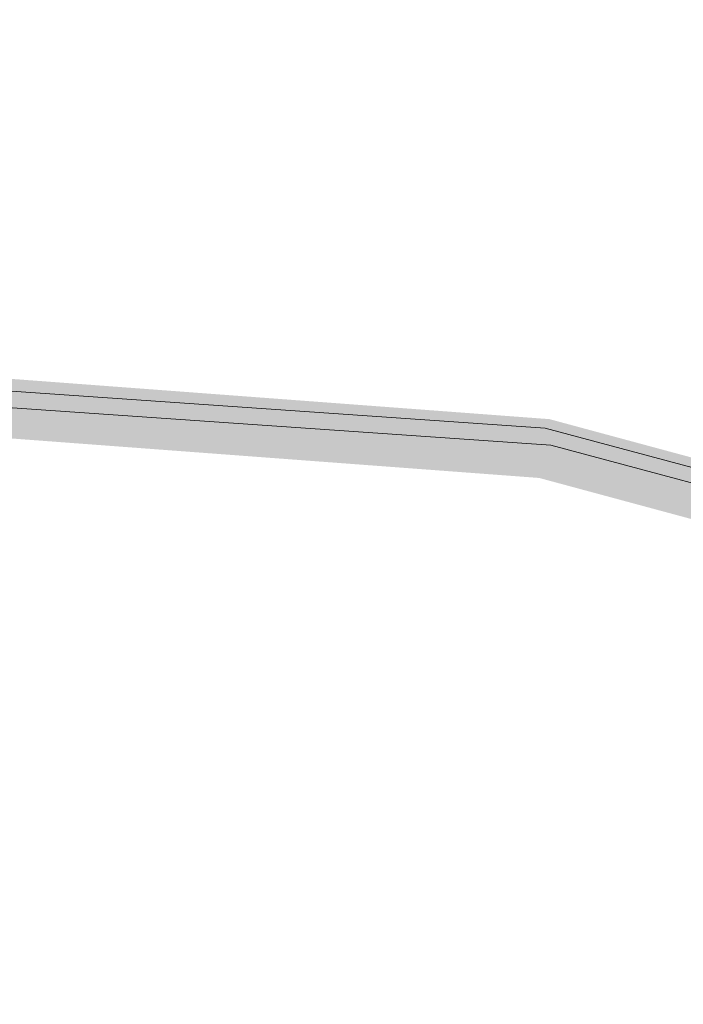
# Model space of a CAD drawing. Header units: millimetres. Extents: x 85983 to 6689246, y 628102 to 1220745.
# Tile 2 of 19: x 505117 to 632035, y 736012 to 924424. Entities that reach past the tile are written whole.
import ezdxf
from ezdxf.xclip import XClip

# ---------------------------------------------------------------- set-up
doc = ezdxf.new("R2010")
doc.units = ezdxf.units.MM
doc.header["$MEASUREMENT"] = 0
doc.header["$XCLIPFRAME"] = 0
doc.layers.add('2D - Rysunki i Obrazki', color=7, linetype='Continuous')
doc.layers.add('__ Powierzchnia biologicznie czynna (las)_Nr_pióra__93', color=7, linetype='Continuous', lineweight=13, true_color=0xb5b54a)
doc.layers.add('__ Powierzchnie utwardzone- projektowane (drogi dojazdowe)_Nr_pióra__82', color=7, linetype='Continuous', lineweight=13, true_color=0xaaaaaa)
doc.layers.add('__ Powierzchnie utwardzone- projektowane (drogi dojazdowe)_Nr_pióra__38', color=30, linetype='Continuous', lineweight=13)
doc.layers.add('SKMBT_C28023102512110_2_0_Nr_pióra__1', color=7, linetype='Continuous', lineweight=13)
picture_1 = doc.add_image_def('image1.tif', size_in_pixel=(12377, 8750))

# ---------------------------------------------------------------- blocks, each defined once
blk = doc.blocks.new('Rysunek_1_2', base_point=(505117, 924424))
at = {"layer": 'SKMBT_C28023102512110_2_0_Nr_pióra__1', "color": 7, "lineweight": 13}
image = blk.add_image(picture_1, insert=(85983, 628102), size_in_units=(838268, 592643), dxfattribs=at)
image.set_boundary_path([(-0.5, -0.5), (12376.5, 8749.5)])

msp = doc.modelspace()

# ---------------------------------------------------------------- hatches: boundary and pattern name
at = {"layer": '__ Powierzchnia biologicznie czynna (las)_Nr_pióra__93', "linetype": 'Continuous', "lineweight": 0, "true_color": 0x5a5a25}
for points in [[(248124.203, 749057.088), (257038.48, 749303.325), (256679.938, 745964.291), (271820.615, 746636.469), (363669.04, 798799.998), (401784.659, 816869.624), (454017.172, 839738.995), (499755.914, 853573.553), (605632.631, 846232.767), (657300.469, 832398.21), (707111.986, 809095.826), (712564.902, 814548.742), (716100.436, 818084.275), (725717.088, 808467.623), (720413.787, 803164.322), (722535.108, 801043.002), (733866.166, 812374.06), (739581.61, 815143.898), (724249.514, 830475.994), (706096.272, 812322.752), (658823.867, 833839.652), (606449.744, 847984.488), (499216.595, 856012.639), (453723.744, 842441.242), (402253.969, 820244.177), (362738.042, 801727.052), (271566.348, 750035.753), (248124.203, 749338.611)], [(248083.616, 739028.003), (248083.616, 738975.606), (277343.728, 739845.768), (367723.466, 791088.054), (406960.013, 809474.261), (457107.318, 831099.122), (501762.016, 844420.481), (604474.548, 836730.773), (655087.021, 823061.711), (716649.403, 795157.298), (718292.496, 796800.39), (710474.928, 804617.958), (657633.814, 829337.621), (606679.687, 842981.076), (500860.914, 850317.844), (456260.964, 836827.735), (364257.069, 796544.949), (271932.728, 744111.133), (256406.934, 743421.858), (255960.616, 739265.397)]]:
    msp.add_hatch(color=59, dxfattribs=at).paths.add_polyline_path(points)
at = {"layer": '__ Powierzchnie utwardzone- projektowane (drogi dojazdowe)_Nr_pióra__38', "linetype": 'Continuous', "lineweight": 0, "true_color": 0xffbf7f}
msp.add_hatch(color=31, dxfattribs=at).paths.add_polyline_path([(184773.195, 747342.357), (193127.545, 745166.374, -0.8800768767), (193216.092, 745155.031, -0.0548055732), (193215.017, 745145.255), (205797.167, 742344.808, -0.896084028), (205886.092, 742335.031, -0.0120993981), (205886.039, 742332.854), (216326.144, 741827.208, -0.9615243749), (216416.071, 741826.384), (230296.112, 742243.679, -0.007513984), (230296.092, 742245.031, -0.9776284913), (230386.046, 742247.067), (245756.138, 742942.996, -0.0113122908), (245756.092, 742945.031, -0.9775424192), (245846.045, 742947.075), (256407.501, 743427.141), (256406.934, 743421.858), (271932.728, 744111.133), (364257.069, 796544.949), (456260.964, 836827.735), (500860.914, 850317.844), (606679.687, 842981.076), (657633.814, 829337.621), (710474.928, 804617.958), (718292.496, 796800.39), (721106.307, 799644.481), (722535.108, 801043.002), (720413.787, 803164.322), (722181.554, 804932.089), (712564.902, 814548.742), (707111.986, 809095.826), (657300.469, 832398.21), (605632.631, 846232.767), (499755.914, 853573.553), (454017.172, 839738.995), (401784.659, 816869.624), (363669.04, 798799.998), (271820.615, 746636.469), (256679.938, 745964.291), (256673.905, 745908.114), (245596.048, 745417.024), (245506.137, 745413.024), (229916.047, 744717.038, -0.0111537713), (229916.092, 744715.031, -0.9934620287), (229826.096, 744714.441), (216196.088, 744535.622, -0.003279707), (216196.092, 744535.031, -0.9999992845), (216106.092, 744535.031, -0.0075735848), (216106.112, 744536.394), (212597.969, 744642.702, 0.0011421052), (209926.982, 744593.354), (209474.806, 744583.792, -0.0022308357), (208787.621, 744570.507, -0.0052464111), (207483.278, 744562.158), (207400.905, 744562.527, 0.0126303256), (206412.048, 744539.896, -0.0786082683), (204890.801, 744703.99, -0.0115653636), (204638.334, 744772.837, 0.0114416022), (203269.446, 745111.672), (203140.377, 745140.212, -0.0062567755), (201102.226, 745617.855, -0.0010083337), (200746.467, 745706.323), (200339.268, 745807.58, 0.0044188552), (199174.068, 746082.603, -0.0134412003), (198554.588, 746228.135, -0.0153112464), (198151.735, 746341.933, 0.0010243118), (198110.87, 746354.95, 0.0357962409), (197830.557, 746419.448, -0.0066494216), (197812.762, 746422.061, -0.0552864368), (197590.468, 746474.034, -0.1382028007), (197403.669, 746610.41), (197276.281, 746636.813), (193855.155, 747345.898, -0.902700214), (193766.092, 747355.031, -0.0796414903), (193768.346, 747369.097), (185283.837, 750160.966, -0.3697391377), (185233.758, 750130.633)])

# ---------------------------------------------------------------- linework, layer by layer
at = {"layer": '__ Powierzchnie utwardzone- projektowane (drogi dojazdowe)_Nr_pióra__82', "color": 253, "linetype": 'Continuous', "lineweight": 13, "true_color": 0xaaaaaa, "flags": 128}
msp.add_lwpolyline([(500860.914, 850317.844), (606679.687, 842981.076), (657633.814, 829337.621), (710474.928, 804617.958), (718292.496, 796800.39), (721106.307, 799644.481), (722535.108, 801043.002), (720413.787, 803164.322), (722181.554, 804932.089), (712564.902, 814548.742), (707111.986, 809095.826), (657300.469, 832398.21), (605632.631, 846232.767), (499755.914, 853573.553)], dxfattribs=at)

# ---------------------------------------------------------------- block references
at = {"layer": '2D - Rysunki i Obrazki', "color": 151, "linetype": 'Continuous', "lineweight": 13, "true_color": 0x80c2ff}
ref = msp.add_blockref('Rysunek_1_2', (505117.46, 924423.537), dxfattribs=at)
XClip(ref).set_block_clipping_path([(85983.4166999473, 628101.9790052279), (924251.5038686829, 1220745.0959693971)])

doc.saveas('drawing.dxf')
